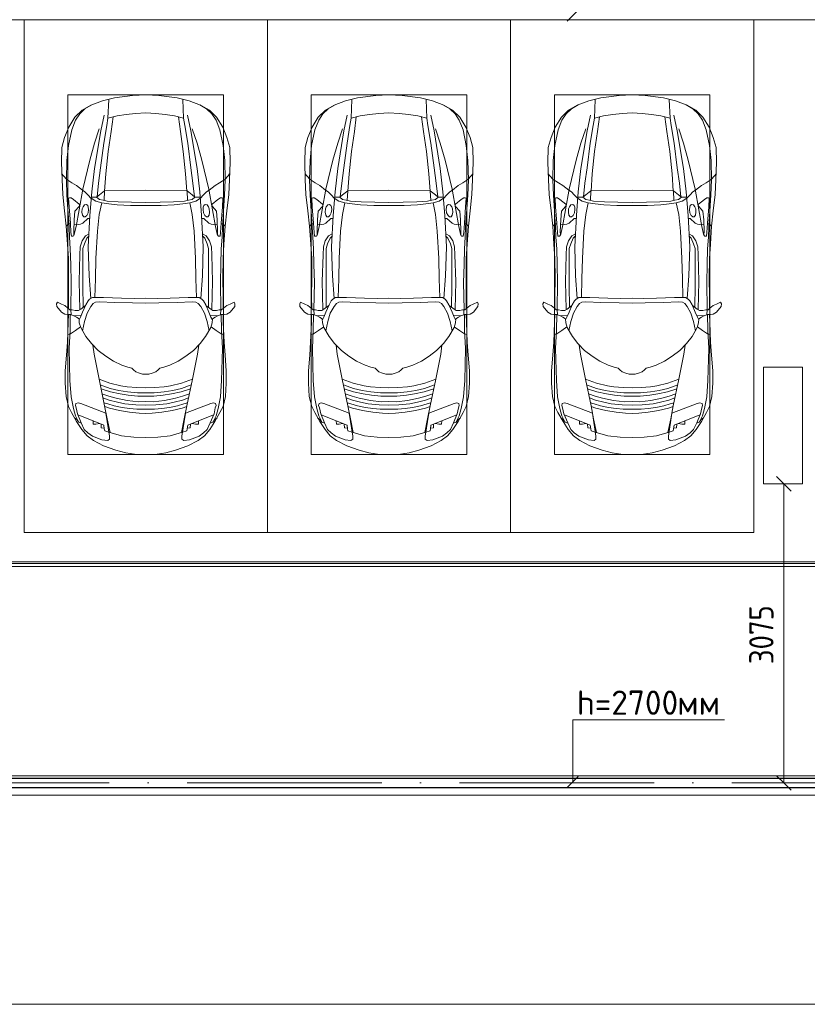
# Model space of a CAD drawing. Header units: millimetres. Extents: x -32229 to 192519, y -13689 to 125138.
# Tile 83 of 256: x -4611 to 3485, y 94200 to 104321. Entities that reach past the tile are written whole.
import ezdxf

# ---------------------------------------------------------------- set-up
doc = ezdxf.new("R2010")
doc.units = ezdxf.units.MM
doc.linetypes.add('ADSK_Осевая', pattern=[2800, 2000, -400, 0, -400])
for name, color, linetype, lineweight in [('A-____-____-DIMS', 7, 'Continuous', 9), ('A-____-____-DIMS-200', 7, 'Continuous', 9), ('A-DETL-GENF-OTLN', 7, 'Continuous', 18), ('A-FLOR-____-OTLN', 7, 'Continuous', 18), ('A-GENM-____-OTLN', 7, 'Continuous', 18), ('C-PRKG-____-OTLN', 7, 'Continuous', 18), ('E-CABL-TRAY-CNTR', 7, 'ADSK_Осевая', 18), ('E-CABL-TRAY-OTLN', 7, 'Continuous', 18), ('G-____-____-TEXT', 7, 'Continuous', 9), ('S-COLS-____-MCUT', 7, 'Continuous', 40)]:
    doc.layers.add(name, color=color, linetype=linetype, lineweight=lineweight)
doc.layers.add('A-DETL-____-OTLN', color=7, linetype='Continuous', lineweight=9, true_color=0x00a600)
doc.styles.add('GOST Common_4', font='GOST_Common.ttf', dxfattribs={"width": 0.9, "height": 250})
doc.styles.add('ISOCPEUR', font='isocpeur.ttf', dxfattribs={"height": 250})
doc.dimstyles.new('ГОСТ_2_5_мм2', dxfattribs={"dimscale": 304.8, "dimtxt": 251.428749, "dimasz": 0.492126, "dimexe": 0.492126, "dimexo": 0.656168, "dimgap": 0.098425, "dimtad": 1, "dimdec": 0, "dimdsep": 46, "dimtxsty": 'GOST Common_4', "dimblk1": 'OBLIQUE', "dimblk2": 'OBLIQUE', "dimsah": 1, "dimcen": 0.09, "dimazin": 2, "dimtfac": 1, "dimtdec": 4, "dimtix": 1, "dimtmove": 0, "dimatfit": 3, "dimfxl": 1, "dimtvp": 1, "dimtolj": 1, "dimtzin": 0, "dimarcsym": 2})

# ---------------------------------------------------------------- blocks, each defined once
blk = doc.blocks.new('АР_Машиноместо - 4900x2400_М__5300х2500_-V154--01 ЭЛ')
at = {"layer": 'A-DETL-GENF-OTLN', "color": 253, "lineweight": 13, "true_color": 0xaaaaaa}
for p, q in [((1133, -806), (1044, -819)), ((1250, -800), (1133, -806)), ((1250, -800), (1367, -806)), ((1367, -806), (1456, -819)), ((816, -891), (712, -946)), ((943, -845), (816, -891)), ((1044, -819), (943, -845)), ((1456, -819), (1557, -845)), ((1557, -845), (1684, -891)), ((1684, -891), (1788, -946)), ((647, -993), (593, -1057)), ((712, -946), (647, -993)), ((701, -989), (655, -1024)), ((800, -953), (701, -989)), ((859, -944), (800, -953)), ((841, -1226), (878, -991)), ((878, -959), (859, -944)), ((1000, -994), (871, -1031)), ((878, -991), (878, -959)), ((1127, -980), (1000, -994)), ((1250, -978), (1127, -980)), ((1250, -978), (1373, -980)), ((1373, -980), (1500, -994)), ((1500, -994), (1629, -1031)), ((1622, -959), (1641, -944)), ((1622, -991), (1622, -959)), ((1659, -1226), (1622, -991)), ((1641, -944), (1700, -953)), ((1700, -953), (1799, -989)), ((1788, -946), (1853, -993)), ((1799, -989), (1845, -1024)), ((1853, -993), (1907, -1057)), ((593, -1057), (539, -1140)), ((618, -1057), (587, -1126)), ((655, -1024), (618, -1057)), ((883, -1027), (854, -1167)), ((1617, -1027), (1646, -1167)), ((1845, -1024), (1882, -1057)), ((1882, -1057), (1913, -1126)), ((1907, -1057), (1961, -1140)), ((539, -1140), (487, -1232)), ((540, -1160), (516, -1180)), ((561, -1133), (540, -1160)), ((587, -1126), (548, -1220)), ((589, -1122), (561, -1133)), ((854, -1167), (827, -1301)), ((1646, -1167), (1673, -1301)), ((1911, -1122), (1939, -1133)), ((1913, -1126), (1952, -1220)), ((1939, -1133), (1960, -1160)), ((1960, -1160), (1984, -1180)), ((1961, -1140), (2013, -1232)), ((456, -1296), (431, -1397)), ((487, -1232), (456, -1296)), ((535, -1281), (527, -1305)), ((527, -1305), (532, -1326)), ((548, -1220), (535, -1281)), ((581, -1327), (841, -1226)), ((827, -1301), (770, -1576)), ((876, -1279), (828, -1294)), ((925, -1302), (859, -1321)), ((979, -1255), (876, -1279)), ((1007, -1284), (925, -1302)), ((1084, -1236), (979, -1255)), ((1084, -1275), (1007, -1284)), ((1148, -1312), (1035, -1323)), ((1183, -1227), (1084, -1236)), ((1159, -1268), (1084, -1275)), ((1250, -1309), (1148, -1312)), ((1250, -1267), (1159, -1268)), ((1250, -1224), (1183, -1227)), ((1250, -1224), (1317, -1227)), ((1250, -1267), (1341, -1268)), ((1250, -1309), (1352, -1312)), ((1317, -1227), (1416, -1236)), ((1341, -1268), (1416, -1275)), ((1352, -1312), (1465, -1323)), ((1416, -1236), (1521, -1255)), ((1416, -1275), (1493, -1284)), ((1493, -1284), (1575, -1302)), ((1521, -1255), (1624, -1279)), ((1575, -1302), (1641, -1321)), ((1624, -1279), (1672, -1294)), ((1919, -1327), (1659, -1226)), ((1673, -1301), (1730, -1576)), ((1952, -1220), (1965, -1281)), ((1965, -1281), (1973, -1305)), ((1973, -1305), (1968, -1326)), ((2013, -1232), (2044, -1296)), ((2044, -1296), (2069, -1397)), ((431, -1397), (422, -1534)), ((532, -1326), (554, -1333)), ((554, -1333), (581, -1327)), ((871, -1401), (800, -1425)), ((874, -1361), (810, -1383)), ((859, -1321), (820, -1334)), ((945, -1381), (871, -1401)), ((958, -1341), (874, -1361)), ((1059, -1355), (945, -1381)), ((1035, -1323), (958, -1341)), ((1070, -1410), (986, -1426)), ((1174, -1344), (1059, -1355)), ((1168, -1400), (1070, -1410)), ((1250, -1400), (1168, -1400)), ((1250, -1345), (1174, -1344)), ((1250, -1345), (1326, -1344)), ((1250, -1400), (1332, -1400)), ((1326, -1344), (1441, -1355)), ((1332, -1400), (1430, -1410)), ((1430, -1410), (1514, -1426)), ((1441, -1355), (1555, -1381)), ((1465, -1323), (1542, -1341)), ((1542, -1341), (1626, -1361)), ((1555, -1381), (1629, -1401)), ((1626, -1361), (1690, -1383)), ((1629, -1401), (1700, -1425)), ((1641, -1321), (1680, -1334)), ((1946, -1333), (1919, -1327)), ((1968, -1326), (1946, -1333)), ((2069, -1397), (2078, -1534)), ((884, -1481), (782, -1518)), ((887, -1447), (790, -1477)), ((995, -1509), (882, -1536)), ((973, -1460), (884, -1481)), ((986, -1426), (887, -1447)), ((1062, -1446), (973, -1460)), ((1060, -1496), (995, -1509)), ((1159, -1489), (1060, -1496)), ((1164, -1435), (1062, -1446)), ((1250, -1488), (1159, -1489)), ((1250, -1435), (1164, -1435)), ((1250, -1435), (1336, -1435)), ((1250, -1488), (1341, -1489)), ((1336, -1435), (1438, -1446)), ((1341, -1489), (1440, -1496)), ((1438, -1446), (1527, -1460)), ((1440, -1496), (1505, -1509)), ((1505, -1509), (1618, -1536)), ((1514, -1426), (1613, -1447)), ((1527, -1460), (1616, -1481)), ((1613, -1447), (1710, -1477)), ((1616, -1481), (1718, -1518)), ((422, -1534), (422, -1663)), ((770, -1576), (718, -1834)), ((882, -1536), (770, -1576)), ((1618, -1536), (1730, -1576)), ((1730, -1576), (1782, -1834)), ((2078, -1534), (2078, -1663)), ((422, -1663), (435, -1821)), ((1065, -1700), (1004, -1721)), ((1107, -1690), (1065, -1700)), ((1124, -1671), (1107, -1690)), ((1147, -1651), (1124, -1671)), ((1185, -1636), (1147, -1651)), ((1218, -1629), (1185, -1636)), ((1218, -1629), (1250, -1627)), ((1282, -1629), (1250, -1627)), ((1282, -1629), (1315, -1636)), ((1315, -1636), (1353, -1651)), ((1353, -1651), (1376, -1671)), ((1376, -1671), (1393, -1690)), ((1393, -1690), (1435, -1700)), ((1435, -1700), (1496, -1721)), ((2078, -1663), (2065, -1821)), ((435, -1821), (445, -1957)), ((838, -1812), (761, -1872)), ((917, -1761), (838, -1812)), ((1004, -1721), (917, -1761)), ((1496, -1721), (1583, -1761)), ((1583, -1761), (1662, -1812)), ((1662, -1812), (1739, -1872)), ((2065, -1821), (2055, -1957)), ((761, -1872), (691, -1942)), ((718, -1834), (706, -1927)), ((1739, -1872), (1809, -1942)), ((1782, -1834), (1794, -1927)), ((445, -1957), (453, -2159)), ((635, -2015), (581, -2106)), ((691, -1942), (635, -2015)), ((1809, -1942), (1865, -2015)), ((1865, -2015), (1919, -2106)), ((2055, -1957), (2047, -2159)), ((475, -2041), (448, -2034)), ((526, -2075), (475, -2041)), ((579, -2113), (526, -2075)), ((581, -2106), (567, -2154)), ((620, -2169), (600, -2073)), ((1880, -2169), (1900, -2073)), ((1919, -2106), (1933, -2154)), ((1921, -2113), (1974, -2075)), ((1974, -2075), (2025, -2041)), ((2025, -2041), (2052, -2034)), ((453, -2159), (455, -2239)), ((537, -2212), (505, -2230)), ((564, -2195), (537, -2212)), ((567, -2154), (564, -2195)), ((580, -2214), (565, -2186)), ((601, -2263), (580, -2214)), ((647, -2254), (620, -2169)), ((1853, -2254), (1880, -2169)), ((1899, -2263), (1920, -2214)), ((1920, -2214), (1935, -2186)), ((1933, -2154), (1936, -2195)), ((1936, -2195), (1963, -2212)), ((1963, -2212), (1995, -2230)), ((2047, -2159), (2045, -2239)), ((333, -2351), (335, -2322)), ((335, -2322), (382, -2266)), ((382, -2266), (417, -2243)), ((417, -2243), (445, -2239)), ((450, -2306), (417, -2334)), ((445, -2239), (482, -2239)), ((470, -2290), (450, -2306)), ((455, -2424), (456, -2301)), ((505, -2230), (468, -2239)), ((494, -2289), (470, -2290)), ((482, -2236), (479, -2289)), ((523, -2281), (494, -2289)), ((587, -2231), (510, -2227)), ((559, -2283), (523, -2281)), ((581, -2296), (559, -2283)), ((631, -2333), (581, -2296)), ((634, -2341), (601, -2263)), ((604, -2534), (606, -2315)), ((685, -2322), (647, -2254)), ((710, -2355), (685, -2322)), ((1790, -2355), (1815, -2322)), ((1815, -2322), (1853, -2254)), ((1866, -2341), (1899, -2263)), ((1869, -2333), (1919, -2296)), ((1896, -2534), (1894, -2315)), ((1913, -2231), (1990, -2227)), ((1919, -2296), (1941, -2283)), ((1941, -2283), (1977, -2281)), ((1977, -2281), (2006, -2289)), ((1995, -2230), (2032, -2239)), ((2006, -2289), (2030, -2290)), ((2018, -2236), (2021, -2289)), ((2055, -2239), (2018, -2239)), ((2030, -2290), (2050, -2306)), ((2045, -2424), (2044, -2301)), ((2050, -2306), (2083, -2334)), ((2083, -2243), (2055, -2239)), ((2118, -2266), (2083, -2243)), ((2165, -2322), (2118, -2266)), ((2167, -2351), (2165, -2322)), ((341, -2366), (333, -2351)), ((384, -2348), (341, -2366)), ((417, -2334), (384, -2348)), ((457, -2614), (455, -2424)), ((657, -2380), (634, -2341)), ((673, -2400), (657, -2380)), ((685, -2406), (668, -2638)), ((701, -2415), (673, -2400)), ((814, -2417), (701, -2415)), ((734, -2369), (710, -2355)), ((773, -2372), (734, -2369)), ((929, -2364), (773, -2372)), ((999, -2409), (814, -2417)), ((1115, -2359), (929, -2364)), ((1133, -2405), (999, -2409)), ((1250, -2358), (1115, -2359)), ((1250, -2407), (1133, -2405)), ((1250, -2358), (1385, -2359)), ((1250, -2407), (1367, -2405)), ((1367, -2405), (1501, -2409)), ((1385, -2359), (1571, -2364)), ((1501, -2409), (1686, -2417)), ((1571, -2364), (1727, -2372)), ((1686, -2417), (1799, -2415)), ((1727, -2372), (1766, -2369)), ((1766, -2369), (1790, -2355)), ((1799, -2415), (1827, -2400)), ((1815, -2406), (1832, -2638)), ((1827, -2400), (1843, -2380)), ((1843, -2380), (1866, -2341)), ((2043, -2614), (2045, -2424)), ((2083, -2334), (2116, -2348)), ((2116, -2348), (2159, -2366)), ((2159, -2366), (2167, -2351)), ((456, -2818), (457, -2614)), ((604, -2851), (604, -2534)), ((1896, -2851), (1896, -2534)), ((2044, -2818), (2043, -2614)), ((668, -2638), (659, -2936)), ((1832, -2638), (1841, -2936)), ((446, -2965), (456, -2818)), ((2054, -2965), (2044, -2818)), ((604, -2919), (604, -2851)), ((619, -2967), (604, -2919)), ((1881, -2967), (1896, -2919)), ((1896, -2919), (1896, -2851)), ((433, -3149), (446, -2965)), ((644, -3025), (619, -2967)), ((665, -3046), (644, -3025)), ((659, -2936), (676, -3260)), ((1841, -2936), (1824, -3260)), ((1835, -3046), (1856, -3025)), ((1856, -3025), (1881, -2967)), ((2067, -3149), (2054, -2965)), ((481, -3085), (475, -3180)), ((486, -3046), (481, -3085)), ((504, -3047), (486, -3046)), ((512, -3061), (504, -3047)), ((511, -3095), (512, -3061)), ((515, -3214), (511, -3095)), ((1985, -3214), (1989, -3095)), ((1988, -3061), (1996, -3047)), ((1989, -3095), (1988, -3061)), ((1996, -3047), (2014, -3046)), ((2014, -3046), (2019, -3085)), ((2019, -3085), (2025, -3180)), ((416, -3306), (433, -3149)), ((457, -3174), (433, -3148)), ((475, -3174), (457, -3174)), ((475, -3180), (462, -3347)), ((558, -3165), (514, -3168)), ((522, -3303), (515, -3214)), ((579, -3168), (558, -3165)), ((602, -3179), (579, -3168)), ((654, -3228), (602, -3179)), ((675, -3228), (654, -3228)), ((1825, -3228), (1846, -3228)), ((1846, -3228), (1898, -3179)), ((1898, -3179), (1921, -3168)), ((1921, -3168), (1942, -3165)), ((1942, -3165), (1986, -3168)), ((1978, -3303), (1985, -3214)), ((2025, -3174), (2043, -3174)), ((2025, -3180), (2038, -3347)), ((2043, -3174), (2067, -3148)), ((2084, -3306), (2067, -3148)), ((397, -3474), (416, -3306)), ((565, -3350), (522, -3303)), ((600, -3262), (594, -3293)), ((594, -3293), (597, -3327)), ((597, -3327), (605, -3347)), ((612, -3246), (600, -3262)), ((627, -3246), (612, -3246)), ((643, -3260), (627, -3246)), ((657, -3286), (643, -3260)), ((661, -3321), (657, -3286)), ((659, -3344), (661, -3321)), ((676, -3260), (696, -3503)), ((1824, -3260), (1804, -3503)), ((1839, -3321), (1843, -3286)), ((1841, -3344), (1839, -3321)), ((1843, -3286), (1857, -3260)), ((1857, -3260), (1873, -3246)), ((1873, -3246), (1888, -3246)), ((1888, -3246), (1900, -3262)), ((1903, -3327), (1895, -3347)), ((1900, -3262), (1906, -3293)), ((1906, -3293), (1903, -3327)), ((1935, -3350), (1978, -3303)), ((2103, -3474), (2084, -3306)), ((462, -3347), (457, -3435)), ((457, -3435), (466, -3441)), ((466, -3441), (482, -3439)), ((482, -3439), (508, -3423)), ((508, -3423), (567, -3375)), ((570, -3361), (565, -3350)), ((567, -3375), (570, -3361)), ((605, -3347), (620, -3369)), ((620, -3369), (639, -3373)), ((639, -3373), (654, -3361)), ((654, -3361), (659, -3344)), ((690, -3434), (655, -3470)), ((773, -3424), (744, -3447)), ((811, -3415), (773, -3424)), ((853, -3407), (811, -3415)), ((826, -3512), (821, -3413)), ((965, -3398), (853, -3407)), ((1103, -3394), (965, -3398)), ((1250, -3391), (1103, -3394)), ((1250, -3391), (1397, -3394)), ((1397, -3394), (1535, -3398)), ((1535, -3398), (1647, -3407)), ((1647, -3407), (1689, -3415)), ((1674, -3512), (1679, -3413)), ((1689, -3415), (1727, -3424)), ((1727, -3424), (1756, -3447)), ((1810, -3434), (1845, -3470)), ((1846, -3361), (1841, -3344)), ((1861, -3373), (1846, -3361)), ((1880, -3369), (1861, -3373)), ((1895, -3347), (1880, -3369)), ((1930, -3361), (1935, -3350)), ((1933, -3375), (1930, -3361)), ((1992, -3423), (1933, -3375)), ((2018, -3439), (1992, -3423)), ((2034, -3441), (2018, -3439)), ((2043, -3435), (2034, -3441)), ((2038, -3347), (2043, -3435)), ((390, -3630), (397, -3474)), ((598, -3519), (538, -3567)), ((625, -3501), (598, -3519)), ((655, -3470), (625, -3501)), ((744, -3447), (691, -3447)), ((744, -3447), (773, -3472)), ((773, -3472), (826, -3512)), ((840, -3688), (827, -3510)), ((1250, -3520), (827, -3517)), ((1250, -3520), (1673, -3517)), ((1660, -3688), (1673, -3510)), ((1727, -3472), (1674, -3512)), ((1756, -3447), (1727, -3472)), ((1756, -3447), (1809, -3447)), ((1845, -3470), (1875, -3501)), ((1875, -3501), (1902, -3519)), ((1902, -3519), (1962, -3567)), ((2110, -3630), (2103, -3474)), ((384, -3803), (390, -3630)), ((439, -3630), (404, -3666)), ((491, -3594), (439, -3630)), ((538, -3567), (491, -3594)), ((1962, -3567), (2009, -3594)), ((2009, -3594), (2061, -3630)), ((2061, -3630), (2096, -3666)), ((2116, -3803), (2110, -3630)), ((404, -3666), (388, -3688)), ((864, -3917), (840, -3688)), ((1636, -3917), (1660, -3688)), ((2096, -3666), (2112, -3688)), ((387, -3958), (384, -3803)), ((2113, -3958), (2116, -3803)), ((894, -4122), (864, -3917)), ((1606, -4122), (1636, -3917)), ((416, -4059), (387, -3958)), ((2084, -4059), (2113, -3958)), ((459, -4167), (416, -4059)), ((914, -4272), (894, -4122)), ((1586, -4272), (1606, -4122)), ((2041, -4167), (2084, -4059)), ((522, -4268), (459, -4167)), ((1978, -4268), (2041, -4167)), ((596, -4341), (522, -4268)), ((686, -4392), (596, -4341)), ((955, -4284), (861, -4259)), ((861, -4260), (869, -4451)), ((1050, -4297), (955, -4284)), ((1146, -4307), (1050, -4297)), ((1250, -4312), (1146, -4307)), ((1250, -4312), (1354, -4307)), ((1354, -4307), (1450, -4297)), ((1450, -4297), (1545, -4284)), ((1545, -4284), (1639, -4259)), ((1639, -4260), (1631, -4451)), ((1814, -4392), (1904, -4341)), ((1904, -4341), (1978, -4268)), ((804, -4437), (686, -4392)), ((927, -4467), (804, -4437)), ((1573, -4467), (1696, -4437)), ((1696, -4437), (1814, -4392)), ((1115, -4493), (927, -4467)), ((1250, -4500), (1115, -4493)), ((1250, -4500), (1385, -4493)), ((1385, -4493), (1573, -4467))]:
    blk.add_line(p, q, dxfattribs=at)
at = {"layer": 'A-DETL-GENF-OTLN', "color": 254, "lineweight": 13, "true_color": 0xd4d4d4}
for p, q in [((819, -1103), (554, -1208)), ((709, -1113), (708, -1147)), ((738, -1114), (709, -1113)), ((793, -1076), (791, -1115)), ((823, -1074), (793, -1076)), ((824, -1064), (819, -1103)), ((828, -1045), (824, -1064)), ((871, -1032), (828, -1045)), ((1629, -1032), (1672, -1045)), ((1672, -1045), (1676, -1064)), ((1676, -1064), (1681, -1103)), ((1677, -1074), (1707, -1076)), ((1681, -1103), (1946, -1208)), ((1707, -1076), (1709, -1115)), ((1762, -1114), (1791, -1113)), ((1791, -1113), (1792, -1147)), ((528, -1199), (507, -1274)), ((562, -1132), (528, -1199)), ((773, -1121), (738, -1114)), ((1727, -1121), (1762, -1114)), ((1938, -1132), (1972, -1199)), ((1972, -1199), (1993, -1274)), ((507, -1274), (483, -1396)), ((1993, -1274), (2017, -1396)), ((483, -1396), (471, -1561)), ((2017, -1396), (2029, -1561)), ((471, -1561), (463, -1890)), ((2029, -1561), (2037, -1890)), ((463, -1890), (472, -2078)), ((2037, -1890), (2028, -2078)), ((472, -2078), (474, -2239)), ((2028, -2078), (2026, -2239)), ((483, -2571), (478, -2290)), ((571, -2291), (564, -2581)), ((1929, -2291), (1936, -2581)), ((2017, -2571), (2022, -2290)), ((728, -2416), (734, -2607)), ((1772, -2416), (1766, -2607)), ((478, -2755), (483, -2571)), ((564, -2581), (572, -2853)), ((734, -2607), (738, -2818)), ((1766, -2607), (1762, -2818)), ((1936, -2581), (1928, -2853)), ((2022, -2755), (2017, -2571)), ((474, -2914), (478, -2755)), ((738, -2818), (753, -3099)), ((1762, -2818), (1747, -3099)), ((2026, -2914), (2022, -2755)), ((466, -3036), (474, -2914)), ((572, -2853), (576, -2937)), ((1928, -2853), (1924, -2937)), ((2034, -3036), (2026, -2914)), ((462, -3137), (466, -3036)), ((576, -2937), (595, -2998)), ((595, -2998), (629, -3048)), ((1905, -2998), (1871, -3048)), ((1924, -2937), (1905, -2998)), ((2038, -3137), (2034, -3036)), ((440, -3469), (462, -3137)), ((512, -3053), (533, -3146)), ((629, -3048), (667, -3070)), ((753, -3099), (772, -3268)), ((1747, -3099), (1728, -3268)), ((1871, -3048), (1833, -3070)), ((1988, -3053), (1967, -3146)), ((2060, -3469), (2038, -3137)), ((533, -3146), (564, -3316)), ((1967, -3146), (1936, -3316)), ((564, -3316), (602, -3530)), ((772, -3268), (797, -3388)), ((1728, -3268), (1703, -3388)), ((1936, -3316), (1898, -3530)), ((735, -3406), (688, -3436)), ((797, -3388), (735, -3406)), ((870, -3377), (797, -3388)), ((957, -3369), (870, -3377)), ((1093, -3361), (957, -3369)), ((1250, -3361), (1093, -3361)), ((1250, -3361), (1407, -3361)), ((1407, -3361), (1543, -3369)), ((1543, -3369), (1630, -3377)), ((1630, -3377), (1703, -3388)), ((1703, -3388), (1765, -3406)), ((1765, -3406), (1812, -3436)), ((434, -3624), (440, -3469)), ((602, -3530), (674, -3827)), ((696, -3503), (723, -3742)), ((749, -3451), (765, -3589)), ((1751, -3451), (1735, -3589)), ((1804, -3503), (1777, -3742)), ((1898, -3530), (1826, -3827)), ((2066, -3624), (2060, -3469)), ((439, -3823), (434, -3624)), ((765, -3589), (786, -3747)), ((1735, -3589), (1714, -3747)), ((2061, -3823), (2066, -3624)), ((723, -3742), (787, -4128)), ((1777, -3742), (1713, -4128)), ((455, -3977), (439, -3823)), ((674, -3827), (723, -4002)), ((786, -3747), (819, -4001)), ((1714, -3747), (1681, -4001)), ((1826, -3827), (1777, -4002)), ((2045, -3977), (2061, -3823)), ((489, -4138), (455, -3977)), ((723, -4002), (772, -4150)), ((819, -4001), (849, -4183)), ((1681, -4001), (1651, -4183)), ((1777, -4002), (1728, -4150)), ((2011, -4138), (2045, -3977)), ((528, -4240), (489, -4138)), ((787, -4128), (821, -4290)), ((1713, -4128), (1679, -4290)), ((1972, -4240), (2011, -4138)), ((571, -4303), (528, -4240)), ((849, -4183), (861, -4260)), ((1651, -4183), (1639, -4260)), ((1929, -4303), (1972, -4240)), ((625, -4355), (571, -4303)), ((1875, -4355), (1929, -4303)), ((696, -4396), (625, -4355)), ((1804, -4396), (1875, -4355))]:
    blk.add_line(p, q, dxfattribs=at)
at = {"layer": 'C-PRKG-____-OTLN', "color": 253, "lineweight": 13, "true_color": 0xaaaaaa}
for p, q in [((2500, 0), (0, 0)), ((0, 0), (0, -5270)), ((2500, 0), (2500, -5270)), ((450, -800), (450, -4500)), ((450, -800), (2050, -800)), ((2050, -800), (2050, -4500)), ((450, -4500), (2050, -4500))]:
    blk.add_line(p, q, dxfattribs=at)
blk = doc.blocks.new('АР_Машиноместо - 4900x2400_М__5300х2500_-V153--01 ЭЛ')
at = {"layer": 'A-DETL-GENF-OTLN', "color": 253, "lineweight": 13, "true_color": 0xaaaaaa}
for p, q in [((927, 4467), (804, 4437)), ((1115, 4493), (927, 4467)), ((1250, 4500), (1115, 4493)), ((1250, 4500), (1385, 4493)), ((1385, 4493), (1573, 4467)), ((1573, 4467), (1696, 4437)), ((686, 4392), (596, 4341)), ((804, 4437), (686, 4392)), ((861, 4260), (869, 4451)), ((1639, 4260), (1631, 4451)), ((1696, 4437), (1814, 4392)), ((1814, 4392), (1904, 4341)), ((522, 4268), (459, 4167)), ((596, 4341), (522, 4268)), ((955, 4284), (861, 4259)), ((914, 4272), (894, 4122)), ((1050, 4297), (955, 4284)), ((1146, 4307), (1050, 4297)), ((1250, 4312), (1146, 4307)), ((1250, 4312), (1354, 4307)), ((1354, 4307), (1450, 4297)), ((1450, 4297), (1545, 4284)), ((1545, 4284), (1639, 4259)), ((1586, 4272), (1606, 4122)), ((1904, 4341), (1978, 4268)), ((1978, 4268), (2041, 4167)), ((459, 4167), (416, 4059)), ((2041, 4167), (2084, 4059)), ((416, 4059), (387, 3958)), ((894, 4122), (864, 3917)), ((1606, 4122), (1636, 3917)), ((2084, 4059), (2113, 3958)), ((387, 3958), (384, 3803)), ((2113, 3958), (2116, 3803)), ((864, 3917), (840, 3688)), ((1636, 3917), (1660, 3688)), ((384, 3803), (390, 3630)), ((2116, 3803), (2110, 3630)), ((404, 3666), (388, 3688)), ((439, 3630), (404, 3666)), ((840, 3688), (827, 3510)), ((1660, 3688), (1673, 3510)), ((2061, 3630), (2096, 3666)), ((2096, 3666), (2112, 3688)), ((390, 3630), (397, 3474)), ((491, 3594), (439, 3630)), ((538, 3567), (491, 3594)), ((598, 3519), (538, 3567)), ((1902, 3519), (1962, 3567)), ((1962, 3567), (2009, 3594)), ((2009, 3594), (2061, 3630)), ((2110, 3630), (2103, 3474)), ((397, 3474), (416, 3306)), ((625, 3501), (598, 3519)), ((655, 3470), (625, 3501)), ((690, 3434), (655, 3470)), ((676, 3260), (696, 3503)), ((744, 3447), (691, 3447)), ((744, 3447), (773, 3472)), ((773, 3424), (744, 3447)), ((773, 3472), (826, 3512)), ((826, 3512), (821, 3413)), ((1250, 3520), (827, 3517)), ((1250, 3520), (1673, 3517)), ((1674, 3512), (1679, 3413)), ((1727, 3472), (1674, 3512)), ((1756, 3447), (1727, 3472)), ((1727, 3424), (1756, 3447)), ((1756, 3447), (1809, 3447)), ((1824, 3260), (1804, 3503)), ((1810, 3434), (1845, 3470)), ((1845, 3470), (1875, 3501)), ((1875, 3501), (1902, 3519)), ((2103, 3474), (2084, 3306)), ((457, 3435), (466, 3441)), ((462, 3347), (457, 3435)), ((475, 3180), (462, 3347)), ((466, 3441), (482, 3439)), ((482, 3439), (508, 3423)), ((508, 3423), (567, 3375)), ((565, 3350), (522, 3303)), ((570, 3361), (565, 3350)), ((567, 3375), (570, 3361)), ((597, 3327), (605, 3347)), ((605, 3347), (620, 3369)), ((620, 3369), (639, 3373)), ((639, 3373), (654, 3361)), ((654, 3361), (659, 3344)), ((659, 3344), (661, 3321)), ((811, 3415), (773, 3424)), ((853, 3407), (811, 3415)), ((965, 3398), (853, 3407)), ((1103, 3394), (965, 3398)), ((1250, 3391), (1103, 3394)), ((1250, 3391), (1397, 3394)), ((1397, 3394), (1535, 3398)), ((1535, 3398), (1647, 3407)), ((1647, 3407), (1689, 3415)), ((1689, 3415), (1727, 3424)), ((1841, 3344), (1839, 3321)), ((1846, 3361), (1841, 3344)), ((1861, 3373), (1846, 3361)), ((1880, 3369), (1861, 3373)), ((1895, 3347), (1880, 3369)), ((1903, 3327), (1895, 3347)), ((1933, 3375), (1930, 3361)), ((1930, 3361), (1935, 3350)), ((1992, 3423), (1933, 3375)), ((1935, 3350), (1978, 3303)), ((2018, 3439), (1992, 3423)), ((2034, 3441), (2018, 3439)), ((2025, 3180), (2038, 3347)), ((2043, 3435), (2034, 3441)), ((2038, 3347), (2043, 3435)), ((416, 3306), (433, 3149)), ((522, 3303), (515, 3214)), ((594, 3293), (597, 3327)), ((600, 3262), (594, 3293)), ((612, 3246), (600, 3262)), ((627, 3246), (612, 3246)), ((643, 3260), (627, 3246)), ((657, 3286), (643, 3260)), ((661, 3321), (657, 3286)), ((659, 2936), (676, 3260)), ((1841, 2936), (1824, 3260)), ((1839, 3321), (1843, 3286)), ((1843, 3286), (1857, 3260)), ((1857, 3260), (1873, 3246)), ((1873, 3246), (1888, 3246)), ((1888, 3246), (1900, 3262)), ((1900, 3262), (1906, 3293)), ((1906, 3293), (1903, 3327)), ((1978, 3303), (1985, 3214)), ((2084, 3306), (2067, 3148)), ((457, 3174), (433, 3148)), ((433, 3149), (446, 2965)), ((475, 3174), (457, 3174)), ((481, 3085), (475, 3180)), ((515, 3214), (511, 3095)), ((558, 3165), (514, 3168)), ((579, 3168), (558, 3165)), ((602, 3179), (579, 3168)), ((654, 3228), (602, 3179)), ((675, 3228), (654, 3228)), ((1825, 3228), (1846, 3228)), ((1846, 3228), (1898, 3179)), ((1898, 3179), (1921, 3168)), ((1921, 3168), (1942, 3165)), ((1942, 3165), (1986, 3168)), ((1985, 3214), (1989, 3095)), ((2019, 3085), (2025, 3180)), ((2025, 3174), (2043, 3174)), ((2043, 3174), (2067, 3148)), ((2067, 3149), (2054, 2965)), ((486, 3046), (481, 3085)), ((504, 3047), (486, 3046)), ((512, 3061), (504, 3047)), ((511, 3095), (512, 3061)), ((665, 3046), (644, 3025)), ((1835, 3046), (1856, 3025)), ((1989, 3095), (1988, 3061)), ((1988, 3061), (1996, 3047)), ((1996, 3047), (2014, 3046)), ((2014, 3046), (2019, 3085)), ((446, 2965), (456, 2818)), ((619, 2967), (604, 2919)), ((644, 3025), (619, 2967)), ((668, 2638), (659, 2936)), ((1832, 2638), (1841, 2936)), ((1856, 3025), (1881, 2967)), ((1881, 2967), (1896, 2919)), ((2054, 2965), (2044, 2818)), ((604, 2919), (604, 2851)), ((604, 2851), (604, 2534)), ((1896, 2919), (1896, 2851)), ((1896, 2851), (1896, 2534)), ((456, 2818), (457, 2614)), ((2044, 2818), (2043, 2614)), ((685, 2406), (668, 2638)), ((1815, 2406), (1832, 2638)), ((457, 2614), (455, 2424)), ((604, 2534), (606, 2315)), ((1896, 2534), (1894, 2315)), ((2043, 2614), (2045, 2424)), ((341, 2366), (333, 2351)), ((333, 2351), (335, 2322)), ((384, 2348), (341, 2366)), ((417, 2334), (384, 2348)), ((450, 2306), (417, 2334)), ((455, 2424), (456, 2301)), ((631, 2333), (581, 2296)), ((634, 2341), (601, 2263)), ((657, 2380), (634, 2341)), ((673, 2400), (657, 2380)), ((701, 2415), (673, 2400)), ((710, 2355), (685, 2322)), ((814, 2417), (701, 2415)), ((734, 2369), (710, 2355)), ((773, 2372), (734, 2369)), ((929, 2364), (773, 2372)), ((999, 2409), (814, 2417)), ((1115, 2359), (929, 2364)), ((1133, 2405), (999, 2409)), ((1250, 2358), (1115, 2359)), ((1250, 2407), (1133, 2405)), ((1250, 2407), (1367, 2405)), ((1250, 2358), (1385, 2359)), ((1367, 2405), (1501, 2409)), ((1385, 2359), (1571, 2364)), ((1501, 2409), (1686, 2417)), ((1571, 2364), (1727, 2372)), ((1686, 2417), (1799, 2415)), ((1727, 2372), (1766, 2369)), ((1766, 2369), (1790, 2355)), ((1790, 2355), (1815, 2322)), ((1799, 2415), (1827, 2400)), ((1827, 2400), (1843, 2380)), ((1843, 2380), (1866, 2341)), ((1866, 2341), (1899, 2263)), ((1869, 2333), (1919, 2296)), ((2045, 2424), (2044, 2301)), ((2050, 2306), (2083, 2334)), ((2083, 2334), (2116, 2348)), ((2116, 2348), (2159, 2366)), ((2159, 2366), (2167, 2351)), ((2167, 2351), (2165, 2322)), ((335, 2322), (382, 2266)), ((382, 2266), (417, 2243)), ((417, 2243), (445, 2239)), ((445, 2239), (482, 2239)), ((470, 2290), (450, 2306)), ((453, 2159), (455, 2239)), ((505, 2230), (468, 2239)), ((494, 2289), (470, 2290)), ((482, 2236), (479, 2289)), ((523, 2281), (494, 2289)), ((537, 2212), (505, 2230)), ((587, 2231), (510, 2227)), ((559, 2283), (523, 2281)), ((581, 2296), (559, 2283)), ((601, 2263), (580, 2214)), ((647, 2254), (620, 2169)), ((685, 2322), (647, 2254)), ((1815, 2322), (1853, 2254)), ((1853, 2254), (1880, 2169)), ((1899, 2263), (1920, 2214)), ((1913, 2231), (1990, 2227)), ((1919, 2296), (1941, 2283)), ((1941, 2283), (1977, 2281)), ((1963, 2212), (1995, 2230)), ((1977, 2281), (2006, 2289)), ((1995, 2230), (2032, 2239)), ((2006, 2289), (2030, 2290)), ((2018, 2236), (2021, 2289)), ((2055, 2239), (2018, 2239)), ((2030, 2290), (2050, 2306)), ((2047, 2159), (2045, 2239)), ((2083, 2243), (2055, 2239)), ((2118, 2266), (2083, 2243)), ((2165, 2322), (2118, 2266)), ((445, 1957), (453, 2159)), ((564, 2195), (537, 2212)), ((567, 2154), (564, 2195)), ((580, 2214), (565, 2186)), ((581, 2106), (567, 2154)), ((620, 2169), (600, 2073)), ((1880, 2169), (1900, 2073)), ((1919, 2106), (1933, 2154)), ((1920, 2214), (1935, 2186)), ((1933, 2154), (1936, 2195)), ((1936, 2195), (1963, 2212)), ((2055, 1957), (2047, 2159)), ((475, 2041), (448, 2034)), ((526, 2075), (475, 2041)), ((579, 2113), (526, 2075)), ((635, 2015), (581, 2106)), ((1865, 2015), (1919, 2106)), ((1921, 2113), (1974, 2075)), ((1974, 2075), (2025, 2041)), ((2025, 2041), (2052, 2034)), ((435, 1821), (445, 1957)), ((691, 1942), (635, 2015)), ((761, 1872), (691, 1942)), ((718, 1834), (706, 1927)), ((1739, 1872), (1809, 1942)), ((1782, 1834), (1794, 1927)), ((1809, 1942), (1865, 2015)), ((2065, 1821), (2055, 1957)), ((770, 1576), (718, 1834)), ((838, 1812), (761, 1872)), ((1662, 1812), (1739, 1872)), ((1730, 1576), (1782, 1834)), ((422, 1663), (435, 1821)), ((917, 1761), (838, 1812)), ((1004, 1721), (917, 1761)), ((1065, 1700), (1004, 1721)), ((1435, 1700), (1496, 1721)), ((1496, 1721), (1583, 1761)), ((1583, 1761), (1662, 1812)), ((2078, 1663), (2065, 1821)), ((422, 1534), (422, 1663)), ((1107, 1690), (1065, 1700)), ((1124, 1671), (1107, 1690)), ((1147, 1651), (1124, 1671)), ((1185, 1636), (1147, 1651)), ((1218, 1629), (1185, 1636)), ((1218, 1629), (1250, 1627)), ((1282, 1629), (1250, 1627)), ((1282, 1629), (1315, 1636)), ((1315, 1636), (1353, 1651)), ((1353, 1651), (1376, 1671)), ((1376, 1671), (1393, 1690)), ((1393, 1690), (1435, 1700)), ((2078, 1534), (2078, 1663)), ((431, 1397), (422, 1534)), ((827, 1301), (770, 1576)), ((882, 1536), (770, 1576)), ((995, 1509), (882, 1536)), ((1505, 1509), (1618, 1536)), ((1618, 1536), (1730, 1576)), ((1673, 1301), (1730, 1576)), ((2069, 1397), (2078, 1534)), ((884, 1481), (782, 1518)), ((887, 1447), (790, 1477)), ((871, 1401), (800, 1425)), ((973, 1460), (884, 1481)), ((986, 1426), (887, 1447)), ((1062, 1446), (973, 1460)), ((1070, 1410), (986, 1426)), ((1060, 1496), (995, 1509)), ((1159, 1489), (1060, 1496)), ((1164, 1435), (1062, 1446)), ((1250, 1488), (1159, 1489)), ((1250, 1435), (1164, 1435)), ((1250, 1488), (1341, 1489)), ((1250, 1435), (1336, 1435)), ((1336, 1435), (1438, 1446)), ((1341, 1489), (1440, 1496)), ((1430, 1410), (1514, 1426)), ((1438, 1446), (1527, 1460)), ((1440, 1496), (1505, 1509)), ((1514, 1426), (1613, 1447)), ((1527, 1460), (1616, 1481)), ((1613, 1447), (1710, 1477)), ((1616, 1481), (1718, 1518)), ((1629, 1401), (1700, 1425)), ((456, 1296), (431, 1397)), ((527, 1305), (532, 1326)), ((532, 1326), (554, 1333)), ((554, 1333), (581, 1327)), ((581, 1327), (841, 1226)), ((874, 1361), (810, 1383)), ((859, 1321), (820, 1334)), ((925, 1302), (859, 1321)), ((945, 1381), (871, 1401)), ((958, 1341), (874, 1361)), ((1059, 1355), (945, 1381)), ((1035, 1323), (958, 1341)), ((1148, 1312), (1035, 1323)), ((1174, 1344), (1059, 1355)), ((1168, 1400), (1070, 1410)), ((1250, 1400), (1168, 1400)), ((1250, 1345), (1174, 1344)), ((1250, 1400), (1332, 1400)), ((1250, 1345), (1326, 1344)), ((1326, 1344), (1441, 1355)), ((1332, 1400), (1430, 1410)), ((1352, 1312), (1465, 1323)), ((1441, 1355), (1555, 1381)), ((1465, 1323), (1542, 1341)), ((1542, 1341), (1626, 1361)), ((1555, 1381), (1629, 1401)), ((1575, 1302), (1641, 1321)), ((1626, 1361), (1690, 1383)), ((1641, 1321), (1680, 1334)), ((1919, 1327), (1659, 1226)), ((1946, 1333), (1919, 1327)), ((1968, 1326), (1946, 1333)), ((1973, 1305), (1968, 1326)), ((2044, 1296), (2069, 1397)), ((487, 1232), (456, 1296)), ((539, 1140), (487, 1232)), ((535, 1281), (527, 1305)), ((548, 1220), (535, 1281)), ((587, 1126), (548, 1220)), ((854, 1167), (827, 1301)), ((876, 1279), (828, 1294)), ((841, 1226), (878, 991)), ((979, 1255), (876, 1279)), ((1007, 1284), (925, 1302)), ((1084, 1236), (979, 1255)), ((1084, 1275), (1007, 1284)), ((1159, 1268), (1084, 1275)), ((1183, 1227), (1084, 1236)), ((1250, 1309), (1148, 1312)), ((1250, 1267), (1159, 1268)), ((1250, 1224), (1183, 1227)), ((1250, 1309), (1352, 1312)), ((1250, 1267), (1341, 1268)), ((1250, 1224), (1317, 1227)), ((1317, 1227), (1416, 1236)), ((1341, 1268), (1416, 1275)), ((1416, 1275), (1493, 1284)), ((1416, 1236), (1521, 1255)), ((1493, 1284), (1575, 1302)), ((1521, 1255), (1624, 1279)), ((1659, 1226), (1622, 991)), ((1624, 1279), (1672, 1294)), ((1646, 1167), (1673, 1301)), ((1913, 1126), (1952, 1220)), ((1952, 1220), (1965, 1281)), ((1961, 1140), (2013, 1232)), ((1965, 1281), (1973, 1305)), ((2013, 1232), (2044, 1296)), ((540, 1160), (516, 1180)), ((593, 1057), (539, 1140)), ((561, 1133), (540, 1160)), ((589, 1122), (561, 1133)), ((618, 1057), (587, 1126)), ((883, 1027), (854, 1167)), ((1617, 1027), (1646, 1167)), ((1882, 1057), (1913, 1126)), ((1907, 1057), (1961, 1140)), ((1911, 1122), (1939, 1133)), ((1939, 1133), (1960, 1160)), ((1960, 1160), (1984, 1180)), ((647, 993), (593, 1057)), ((655, 1024), (618, 1057)), ((701, 989), (655, 1024)), ((1000, 994), (871, 1031)), ((1500, 994), (1629, 1031)), ((1799, 989), (1845, 1024)), ((1845, 1024), (1882, 1057)), ((1853, 993), (1907, 1057)), ((712, 946), (647, 993)), ((800, 953), (701, 989)), ((816, 891), (712, 946)), ((859, 944), (800, 953)), ((878, 959), (859, 944)), ((878, 991), (878, 959)), ((1127, 980), (1000, 994)), ((1250, 978), (1127, 980)), ((1250, 978), (1373, 980)), ((1373, 980), (1500, 994)), ((1622, 991), (1622, 959)), ((1622, 959), (1641, 944)), ((1641, 944), (1700, 953)), ((1684, 891), (1788, 946)), ((1700, 953), (1799, 989)), ((1788, 946), (1853, 993)), ((943, 845), (816, 891)), ((1044, 819), (943, 845)), ((1133, 806), (1044, 819)), ((1367, 806), (1456, 819)), ((1456, 819), (1557, 845)), ((1557, 845), (1684, 891)), ((1250, 800), (1133, 806)), ((1250, 800), (1367, 806))]:
    blk.add_line(p, q, dxfattribs=at)
at = {"layer": 'A-DETL-GENF-OTLN', "color": 254, "lineweight": 13, "true_color": 0xd4d4d4}
for p, q in [((625, 4355), (571, 4303)), ((696, 4396), (625, 4355)), ((1804, 4396), (1875, 4355)), ((1875, 4355), (1929, 4303)), ((571, 4303), (528, 4240)), ((787, 4128), (821, 4290)), ((849, 4183), (861, 4260)), ((1651, 4183), (1639, 4260)), ((1713, 4128), (1679, 4290)), ((1929, 4303), (1972, 4240)), ((528, 4240), (489, 4138)), ((723, 4002), (772, 4150)), ((819, 4001), (849, 4183)), ((1681, 4001), (1651, 4183)), ((1777, 4002), (1728, 4150)), ((1972, 4240), (2011, 4138)), ((489, 4138), (455, 3977)), ((723, 3742), (787, 4128)), ((1777, 3742), (1713, 4128)), ((2011, 4138), (2045, 3977)), ((455, 3977), (439, 3823)), ((674, 3827), (723, 4002)), ((786, 3747), (819, 4001)), ((1714, 3747), (1681, 4001)), ((1826, 3827), (1777, 4002)), ((2045, 3977), (2061, 3823)), ((439, 3823), (434, 3624)), ((602, 3530), (674, 3827)), ((765, 3589), (786, 3747)), ((1735, 3589), (1714, 3747)), ((1898, 3530), (1826, 3827)), ((2061, 3823), (2066, 3624)), ((696, 3503), (723, 3742)), ((1804, 3503), (1777, 3742)), ((434, 3624), (440, 3469)), ((749, 3451), (765, 3589)), ((1751, 3451), (1735, 3589)), ((2066, 3624), (2060, 3469)), ((440, 3469), (462, 3137)), ((564, 3316), (602, 3530)), ((1936, 3316), (1898, 3530)), ((2060, 3469), (2038, 3137)), ((735, 3406), (688, 3436)), ((797, 3388), (735, 3406)), ((772, 3268), (797, 3388)), ((870, 3377), (797, 3388)), ((957, 3369), (870, 3377)), ((1093, 3361), (957, 3369)), ((1250, 3361), (1093, 3361)), ((1250, 3361), (1407, 3361)), ((1407, 3361), (1543, 3369)), ((1543, 3369), (1630, 3377)), ((1630, 3377), (1703, 3388)), ((1703, 3388), (1765, 3406)), ((1728, 3268), (1703, 3388)), ((1765, 3406), (1812, 3436)), ((533, 3146), (564, 3316)), ((753, 3099), (772, 3268)), ((1747, 3099), (1728, 3268)), ((1967, 3146), (1936, 3316)), ((512, 3053), (533, 3146)), ((1988, 3053), (1967, 3146)), ((462, 3137), (466, 3036)), ((595, 2998), (629, 3048)), ((629, 3048), (667, 3070)), ((738, 2818), (753, 3099)), ((1762, 2818), (1747, 3099)), ((1871, 3048), (1833, 3070)), ((1905, 2998), (1871, 3048)), ((2038, 3137), (2034, 3036)), ((466, 3036), (474, 2914)), ((572, 2853), (576, 2937)), ((576, 2937), (595, 2998)), ((1924, 2937), (1905, 2998)), ((1928, 2853), (1924, 2937)), ((2034, 3036), (2026, 2914)), ((474, 2914), (478, 2755)), ((564, 2581), (572, 2853)), ((1936, 2581), (1928, 2853)), ((2026, 2914), (2022, 2755)), ((478, 2755), (483, 2571)), ((734, 2607), (738, 2818)), ((1766, 2607), (1762, 2818)), ((2022, 2755), (2017, 2571)), ((483, 2571), (478, 2290)), ((571, 2291), (564, 2581)), ((728, 2416), (734, 2607)), ((1772, 2416), (1766, 2607)), ((1929, 2291), (1936, 2581)), ((2017, 2571), (2022, 2290)), ((472, 2078), (474, 2239)), ((2028, 2078), (2026, 2239)), ((463, 1890), (472, 2078)), ((2037, 1890), (2028, 2078)), ((471, 1561), (463, 1890)), ((2029, 1561), (2037, 1890)), ((483, 1396), (471, 1561)), ((2017, 1396), (2029, 1561)), ((507, 1274), (483, 1396)), ((1993, 1274), (2017, 1396)), ((528, 1199), (507, 1274)), ((1972, 1199), (1993, 1274)), ((562, 1132), (528, 1199)), ((819, 1103), (554, 1208)), ((709, 1113), (708, 1147)), ((738, 1114), (709, 1113)), ((773, 1121), (738, 1114)), ((793, 1076), (791, 1115)), ((1681, 1103), (1946, 1208)), ((1707, 1076), (1709, 1115)), ((1727, 1121), (1762, 1114)), ((1762, 1114), (1791, 1113)), ((1791, 1113), (1792, 1147)), ((1938, 1132), (1972, 1199)), ((823, 1074), (793, 1076)), ((824, 1064), (819, 1103)), ((828, 1045), (824, 1064)), ((871, 1032), (828, 1045)), ((1629, 1032), (1672, 1045)), ((1672, 1045), (1676, 1064)), ((1676, 1064), (1681, 1103)), ((1677, 1074), (1707, 1076))]:
    blk.add_line(p, q, dxfattribs=at)
at = {"layer": 'C-PRKG-____-OTLN', "color": 253, "lineweight": 13, "true_color": 0xaaaaaa}
for p, q in [((0, 0), (0, 5270)), ((2500, 0), (2500, 5270)), ((450, 4500), (2050, 4500)), ((450, 800), (450, 4500)), ((2050, 800), (2050, 4500)), ((450, 800), (2050, 800)), ((2500, 0), (0, 0))]:
    blk.add_line(p, q, dxfattribs=at)
blk = doc.blocks.new('АР-Заполнение деф_ шва - Д_ш_-4492660--01 ЭЛ')
at = {"layer": 'A-GENM-____-OTLN', "color": 253, "lineweight": 13, "true_color": 0xaaaaaa}
for p, q in [((0, 25), (29475, 25)), ((0, -25), (29475, -25))]:
    blk.add_line(p, q, dxfattribs=at)
blk = doc.blocks.new('АР-Заполнение деф_ шва - Д_ш__Пристенный-V221--01 ЭЛ')
at = {"layer": 'A-GENM-____-OTLN', "color": 253, "lineweight": 13, "true_color": 0xaaaaaa}
blk.add_line((0, 25), (400, 25), dxfattribs=at)
blk = doc.blocks.new('Наметкина 10_РД_АР_П_отсоединено_rvt-1--01 ЭЛ')
at = {"layer": 'A-FLOR-____-OTLN', "color": 253, "lineweight": 13, "true_color": 0xaaaaaa}
for p, q in [((9561, 98750), (-20965, 98750)), ((9561, 98730), (-19915, 98730)), ((-19915, 98700), (9561, 98700)), ((-17765, 96550), (9561, 96550)), ((-17765, 96350), (7782, 96350)), ((7885, 94200), (-19915, 94200))]:
    blk.add_line(p, q, dxfattribs=at)
at = {"layer": 'S-COLS-____-MCUT', "color": 253, "lineweight": 15, "true_color": 0xaaaaaa}
for p, q in [((3435, 100750), (3035, 100750)), ((3035, 100750), (3035, 99550)), ((3435, 99550), (3435, 100750)), ((3035, 99550), (3435, 99550))]:
    blk.add_line(p, q, dxfattribs=at)
at = {"layer": 'A-GENM-____-OTLN', "color": 253, "lineweight": 13, "true_color": 0xaaaaaa}
for name, p in [('АР-Заполнение деф_ шва - Д_ш_-4492660--01 ЭЛ', (-19915, 98725)), ('АР-Заполнение деф_ шва - Д_ш__Пристенный-V221--01 ЭЛ', (-1190, 94175))]:
    blk.add_blockref(name, p, dxfattribs=at)
at = {"layer": 'C-PRKG-____-OTLN', "color": 253, "lineweight": 13, "true_color": 0xaaaaaa, "rotation": 180}
for p in [(-2065, 99050), (2935, 99050)]:
    blk.add_blockref('АР_Машиноместо - 4900x2400_М__5300х2500_-V154--01 ЭЛ', p, dxfattribs=at)
at = {"layer": 'C-PRKG-____-OTLN', "color": 253, "lineweight": 13, "true_color": 0xaaaaaa}
blk.add_blockref('АР_Машиноместо - 4900x2400_М__5300х2500_-V153--01 ЭЛ', (-2065, 99050), dxfattribs=at)
blk = doc.blocks.new('DIMBLOCK21--01 ЭЛ')
at = {"layer": 'A-____-____-DIMS-200'}
for p, q in [((3245, 99550), (3170, 99625)), ((3339, 99550), (3095, 99550)), ((3245, 96475), (3245, 99550)), ((3245, 99550), (3320, 99475)), ((3245, 99550), (3339, 99550)), ((3339, 96475), (3095, 96475)), ((3245, 96475), (3170, 96550)), ((3245, 96475), (3320, 96400)), ((3245, 96475), (3339, 96475))]:
    blk.add_line(p, q, dxfattribs=at)
at = {"layer": 'A-____-____-DIMS-200', "color": 0, "insert": (2888, 97697), "char_height": 250, "width": 756.84, "attachment_point": 1, "rotation": 90, "line_spacing_factor": 1.022761, "style": 'GOST Common_4'}
blk.add_mtext('3075', dxfattribs=at)
blk = doc.blocks.new('_Oblique')
at = {"color": 0, "linetype": 'ByBlock', "lineweight": -2}
blk.add_line((-0.5, -0.5), (0.5, 0.5), dxfattribs=at)

msp = doc.modelspace()

# ---------------------------------------------------------------- linework, layer by layer
at = {"layer": 'A-DETL-____-OTLN', "color": 5, "true_color": 0x0000ff}
msp.add_line((1017.4, 104307.5), (1130.5, 104420.6), dxfattribs=at)
at = {"layer": 'A-DETL-____-OTLN', "color": 150, "true_color": 0x0080ff}
for p, q in [((1074, 96485.6), (1074, 97123.6)), ((1074, 97123.6), (2634, 97123.6)), ((1017.4, 96429), (1130.6, 96542.2))]:
    msp.add_line(p, q, dxfattribs=at)
at = {"layer": 'E-CABL-TRAY-CNTR', "color": 150, "true_color": 0x0080ff}
msp.add_line((7510.3, 96474.9), (-20684.7, 96474.9), dxfattribs=at)
at = {"layer": 'E-CABL-TRAY-OTLN', "color": 5, "true_color": 0x0000ff}
msp.add_line((9560.6, 104319.8), (-18674.8, 104319.8), dxfattribs=at)
at = {"layer": 'E-CABL-TRAY-OTLN', "color": 150, "true_color": 0x0080ff}
for p, q in [((7510.3, 96524.9), (-20684.7, 96524.9)), ((7510.3, 96522.4), (-20684.7, 96522.4)), ((7510.3, 96427.4), (-20684.7, 96427.4)), ((7510.3, 96424.9), (-20684.7, 96424.9))]:
    msp.add_line(p, q, dxfattribs=at)

# ---------------------------------------------------------------- block references
at = {"lineweight": 5}
msp.add_blockref('Наметкина 10_РД_АР_П_отсоединено_rvt-1--01 ЭЛ', (0, 0), dxfattribs=at)

# ---------------------------------------------------------------- texts
at = {"layer": 'G-____-____-TEXT', "color": 150, "true_color": 0x0080ff, "char_height": 250, "attachment_point": 1, "style": 'ISOCPEUR'}
for s, insert, width in [('h=2700', (1115.9, 97425.8), 1250.632), ('мм', (2147.8, 97425.8), 481.012)]:
    msp.add_mtext(s, dxfattribs=dict(at, insert=insert, width=width))

# ---------------------------------------------------------------- dimensions: what is measured, and where the dimension line sits
at = {"layer": 'A-____-____-DIMS'}
dim = msp.add_linear_dim(base=(3245.1, 99550), p1=(3139.1, 96474.9), p2=(3139.1, 99550), angle=90, dimstyle='ГОСТ_2_5_мм2', override={"dimpost": '<>', "dimfxl": 3075.109003}, dxfattribs=at)
dim.commit()
dim.dimension.update_dxf_attribs({"geometry": 'DIMBLOCK21--01 ЭЛ', "text_midpoint": (3090.1, 98012.5)})

doc.saveas('drawing.dxf')
